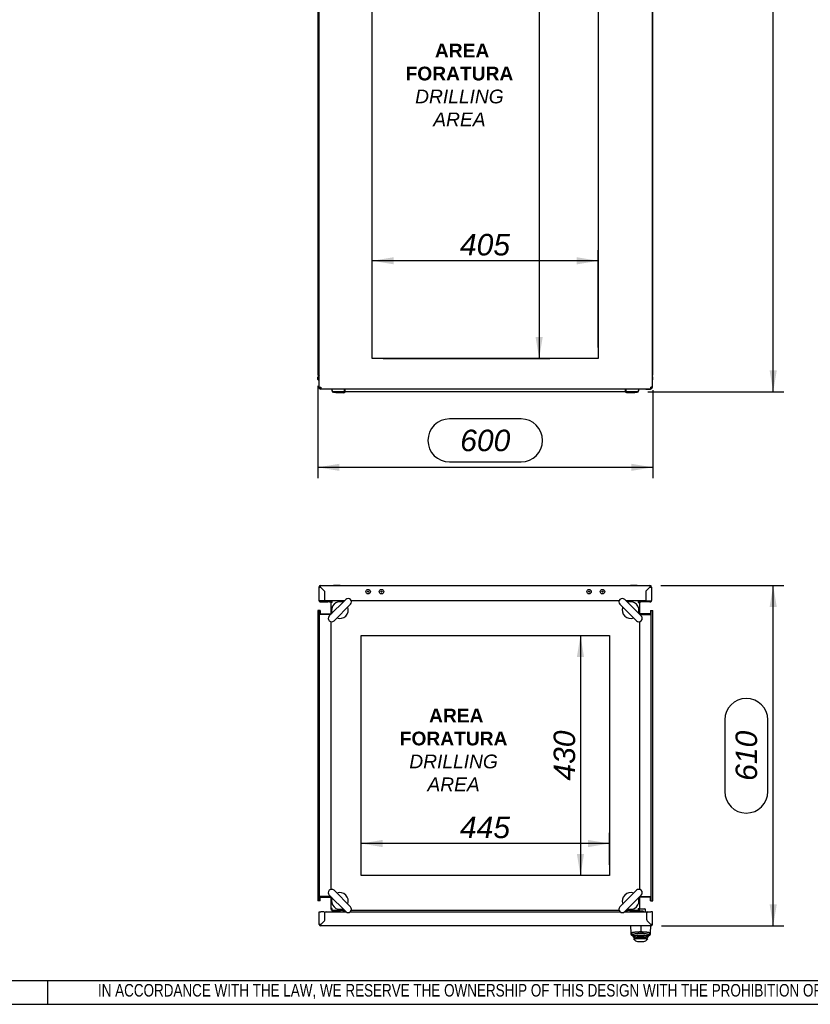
# Paper-space layout 'Layout1' of a CAD drawing. Extents: x 87 to 5769, y 148 to 4026.
# Tile 6 of 10: x 2935 to 4352, y 153 to 1917. Entities that reach past the tile are written whole.
import ezdxf
from ezdxf.lldxf.tags import DXFTag

# ---------------------------------------------------------------- set-up
doc = ezdxf.new("R2010")
doc.units = 0
doc.header["$LTSCALE"] = 14.000014
doc.layers.get('0').update_dxf_attribs({"linetype": 'CONTINUOUS'})
for name, color, linetype in [('_TRANSLATION', 7, 'CONTINUOUS'), ('AE00100_03', 7, 'CONTINUOUS'), ('AE00198_03', 7, 'CONTINUOUS'), ('AE00219_03', 7, 'CONTINUOUS'), ('AE00715_01', 7, 'CONTINUOUS'), ('AE00992_10', 7, 'CONTINUOUS'), ('AE00992_31', 7, 'CONTINUOUS'), ('DEFAULT', 7, 'CONTINUOUS'), ('DV1__TRANSLATION', 7, 'CONTINUOUS'), ('DV4__TRANSLATION', 7, 'CONTINUOUS'), ('F0000000_08', 7, 'CONTINUOUS'), ('F0000000_12', 7, 'CONTINUOUS'), ('F0000000_13', 7, 'CONTINUOUS'), ('F0000001_24', 7, 'CONTINUOUS'), ('F0000001_47', 7, 'CONTINUOUS'), ('F0000001_64', 7, 'CONTINUOUS'), ('M0000000_06', 7, 'CONTINUOUS'), ('M0000000_29', 7, 'CONTINUOUS'), ('M0000000_37', 7, 'CONTINUOUS'), ('M0000000_39', 7, 'CONTINUOUS'), ('M0000000_54', 7, 'CONTINUOUS'), ('M0000000_70', 7, 'CONTINUOUS')]:
    doc.layers.add(name, color=color, linetype=linetype)
doc.styles.add('SEACAD_ARIAL', font='arial.ttf')
doc.styles.add('SEACAD_ARIALI', font='ariali.ttf')
tags = doc.linetypes.add('CENTER2', pattern=[28.575, 19.05, -3.175, 3.175, -3.175]).pattern_tags.tags
tags[10:11] = [DXFTag(74, 4), DXFTag(75, 0), DXFTag(340, '0'), DXFTag(46, 0.0), DXFTag(50, 0.0), DXFTag(44, 0.0), DXFTag(45, 0.0)]
tags[8:9] = [DXFTag(74, 4), DXFTag(75, 0), DXFTag(340, '0'), DXFTag(46, 0.0), DXFTag(50, 0.0), DXFTag(44, 0.0), DXFTag(45, 0.0)]
tags[6:7] = [DXFTag(74, 4), DXFTag(75, 0), DXFTag(340, '0'), DXFTag(46, 0.0), DXFTag(50, 0.0), DXFTag(44, 0.0), DXFTag(45, 0.0)]
tags[4:5] = [DXFTag(74, 4), DXFTag(75, 0), DXFTag(340, '0'), DXFTag(46, 0.0), DXFTag(50, 0.0), DXFTag(44, 0.0), DXFTag(45, 0.0)]
doc.dimstyles.new('ISO', dxfattribs={"dimtxt": 16.5, "dimasz": 16.5, "dimexe": 8.25, "dimexo": 8.25, "dimgap": 4.125, "dimtad": 1, "dimdec": 1, "dimtxsty": 'SEACAD_ARIAL', "dimblk1": '_SE_FILLED', "dimblk2": '_SE_FILLED', "dimsah": 1, "dimcen": 8.25, "dimazin": 3, "dimtfac": 0.7, "dimtdec": 3, "dimtmove": 0, "dimatfit": 3})

# ---------------------------------------------------------------- blocks, each defined once
blk = doc.blocks.new('DMBLK109')
at = {"layer": '_TRANSLATION', "linetype": 'CONTINUOUS'}
for points in [[(3872.8, 2951.7), (3866.3, 2990.2), (3859.9, 2951.7)], [(3872.8, 1348.7), (3859.9, 1348.7), (3866.3, 1310.2)]]:
    blk.add_hatch(color=7, dxfattribs=at).paths.add_polyline_path(points)
at = {"layer": '_TRANSLATION', "color": 7, "linetype": 'CONTINUOUS'}
for p, q in [((3586.5, 2990.2), (3885.6, 2990.2)), ((3866.3, 2990.2), (3866.3, 1310.2)), ((3586.5, 1310.2), (3885.6, 1310.2))]:
    blk.add_line(p, q, dxfattribs=at)
at = {"layer": '_TRANSLATION', "color": 7, "linetype": 'CONTINUOUS', "style": 'SEACAD_ARIALI'}
blk.add_text('1680', height=38.5, rotation=90, dxfattribs=at).set_placement((3856.7, 2090.3))
blk = doc.blocks.new('_SE_FILLED')
at = {"color": 0}
blk.add_line((0, 0), (-1, 0), dxfattribs=at)
blk.add_solid([(0, 0), (-1, -0.1665), (-1, 0.1665), (0, 0)], dxfattribs=at)
blk = doc.blocks.new('DMBLK110')
at = {"layer": '_TRANSLATION', "linetype": 'CONTINUOUS'}
for points in [[(3605.8, 1491.4), (3567.3, 1485), (3605.8, 1478.6)], [(3933.8, 1491.4), (3933.8, 1478.6), (3972.3, 1485)]]:
    blk.add_hatch(color=7, dxfattribs=at).paths.add_polyline_path(points)
at = {"layer": '_TRANSLATION', "color": 7, "linetype": 'CONTINUOUS'}
for p, q in [((3567.3, 1329.5), (3567.3, 1504.2)), ((3972.3, 1329.5), (3972.3, 1504.2)), ((3972.3, 1485), (3567.3, 1485))]:
    blk.add_line(p, q, dxfattribs=at)
at = {"layer": '_TRANSLATION', "color": 7, "linetype": 'CONTINUOUS', "style": 'SEACAD_ARIALI'}
blk.add_text('405', height=38.5, dxfattribs=at).set_placement((3724.4, 1494.6))
blk = doc.blocks.new('DMBLK111')
at = {"layer": '_TRANSLATION', "linetype": 'CONTINUOUS'}
for points in [[(3508.3, 1108.7), (3508.3, 1121.5), (3469.8, 1115.1)], [(4031.3, 1108.7), (4069.8, 1115.1), (4031.3, 1121.5)]]:
    blk.add_hatch(color=7, dxfattribs=at).paths.add_polyline_path(points)
at = {"layer": '_TRANSLATION', "color": 7, "linetype": 'CONTINUOUS'}
for p, q in [((3469.8, 1261), (3469.8, 1095.9)), ((4069.8, 1253.2), (4069.8, 1095.9)), ((3834, 1201.7), (3705.6, 1201.7)), ((3469.8, 1115.1), (4069.8, 1115.1)), ((3705.6, 1124.7), (3834, 1124.7))]:
    blk.add_line(p, q, dxfattribs=at)
for centre, start, end in [((3705.6, 1163.2), 90, 270), ((3834, 1163.2), 270, 90)]:
    blk.add_arc(centre, 38.5, start, end, dxfattribs=at)
at = {"layer": '_TRANSLATION', "color": 7, "linetype": 'CONTINUOUS', "style": 'SEACAD_ARIALI'}
blk.add_text('600', height=38.5, dxfattribs=at).set_placement((3724.9, 1144))
blk = doc.blocks.new('DMBLK112')
at = {"layer": '_TRANSLATION', "linetype": 'CONTINUOUS'}
for points in [[(4292.2, 3015.2), (4285.8, 3053.7), (4279.4, 3015.2)], [(4292.2, 1288.7), (4279.4, 1288.7), (4285.8, 1250.2)]]:
    blk.add_hatch(color=7, dxfattribs=at).paths.add_polyline_path(points)
at = {"layer": '_TRANSLATION', "color": 7, "linetype": 'CONTINUOUS'}
for p, q in [((4063.2, 3053.7), (4305, 3053.7)), ((4285.8, 1250.2), (4285.8, 3053.7)), ((4199.1, 2231.1), (4199.1, 2072.8)), ((4276.1, 2072.8), (4276.1, 2231.1)), ((4061, 1250.2), (4305, 1250.2))]:
    blk.add_line(p, q, dxfattribs=at)
for centre, start, end in [((4237.6, 2231.1), 0, 180), ((4237.6, 2072.8), 180, 0)]:
    blk.add_arc(centre, 38.5, start, end, dxfattribs=at)
at = {"layer": '_TRANSLATION', "color": 7, "linetype": 'CONTINUOUS', "style": 'SEACAD_ARIALI'}
blk.add_text('1800', height=38.5, rotation=90, dxfattribs=at).set_placement((4256.9, 2092.1))
blk = doc.blocks.new('DMBLK114')
at = {"layer": '_TRANSLATION', "linetype": 'CONTINUOUS'}
for points in [[(3585.8, 447.8), (3547.3, 441.3), (3585.8, 434.9)], [(3953.8, 447.8), (3953.8, 434.9), (3992.3, 441.3)]]:
    blk.add_hatch(color=7, dxfattribs=at).paths.add_polyline_path(points)
at = {"layer": '_TRANSLATION', "color": 7, "linetype": 'CONTINUOUS'}
for p, q in [((3992.3, 403.2), (3992.3, 460.6)), ((3992.3, 441.3), (3547.3, 441.3))]:
    blk.add_line(p, q, dxfattribs=at)
at = {"layer": '_TRANSLATION', "color": 7, "linetype": 'CONTINUOUS', "style": 'SEACAD_ARIALI'}
blk.add_text('445', height=38.5, dxfattribs=at).set_placement((3724.4, 451))
blk = doc.blocks.new('DMBLK115')
at = {"layer": '_TRANSLATION', "linetype": 'CONTINUOUS'}
for points in [[(3934, 775.4), (3946.8, 775.4), (3940.4, 813.9)], [(3934, 422.4), (3940.4, 383.9), (3946.8, 422.4)]]:
    blk.add_hatch(color=7, dxfattribs=at).paths.add_polyline_path(points)
at = {"layer": '_TRANSLATION', "color": 7, "linetype": 'CONTINUOUS'}
blk.add_line((3940.4, 813.9), (3940.4, 383.9), dxfattribs=at)
at = {"layer": '_TRANSLATION', "color": 7, "linetype": 'CONTINUOUS', "style": 'SEACAD_ARIALI'}
blk.add_text('430', height=38.5, rotation=90, dxfattribs=at).set_placement((3930.8, 554))
blk = doc.blocks.new('DMBLK116')
at = {"layer": '_TRANSLATION', "linetype": 'CONTINUOUS'}
for points in [[(4292.2, 864.9), (4285.8, 903.4), (4279.4, 864.9)], [(4292.2, 332.2), (4279.4, 332.2), (4285.8, 293.7)]]:
    blk.add_hatch(color=7, dxfattribs=at).paths.add_polyline_path(points)
at = {"layer": '_TRANSLATION', "color": 7, "linetype": 'CONTINUOUS'}
for p, q in [((4084.2, 903.4), (4305, 903.4)), ((4285.8, 293.7), (4285.8, 903.4)), ((4199.1, 662.7), (4199.1, 534.4)), ((4276.1, 534.4), (4276.1, 662.7)), ((4085.7, 293.7), (4305, 293.7))]:
    blk.add_line(p, q, dxfattribs=at)
for centre, start, end in [((4237.6, 662.7), 0, 180), ((4237.6, 534.4), 180, 0)]:
    blk.add_arc(centre, 38.5, start, end, dxfattribs=at)
at = {"layer": '_TRANSLATION', "color": 7, "linetype": 'CONTINUOUS', "style": 'SEACAD_ARIALI'}
blk.add_text('610', height=38.5, rotation=90, dxfattribs=at).set_placement((4256.9, 553.6))

psp = doc.layouts.get("Layout1")

# ---------------------------------------------------------------- linework, layer by layer
at = {"color": 7, "linetype": 'CONTINUOUS'}
for p, q in [((2985.81, 153.36), (2985.81, 195.77)), ((87.28, 153.43), (5769.29, 153.43))]:
    psp.add_line(p, q, dxfattribs=at)
at = {"layer": 'AE00100_03', "color": 7, "linetype": 'CONTINUOUS'}
for centre, radius in [((3559.79, 892.43), 4), ((3559.79, 892.43), 1), ((3583.79, 892.43), 4), ((3583.79, 892.43), 1), ((3955.79, 892.43), 4), ((3955.79, 892.43), 1), ((3979.79, 892.43), 4), ((3979.79, 892.43), 1)]:
    psp.add_circle(centre, radius, dxfattribs=at)
at = {"layer": 'AE00198_03', "color": 7, "linetype": 'CONTINUOUS'}
for p, q in [((3498.54, 319.93), (3498.54, 319.23)), ((3498.54, 319.23), (3509.04, 319.23)), ((3509.04, 319.23), (3509.04, 319.93)), ((4030.54, 320.43), (4030.54, 319.73)), ((4030.54, 319.73), (4041.04, 319.73)), ((4041.04, 319.73), (4041.04, 320.43))]:
    psp.add_line(p, q, dxfattribs=at)
for centre, start, end in [((4036.47, 325.11), 222.17472, 227.74365), ((4035.11, 325.11), 312.25635, 317.82528)]:
    psp.add_arc(centre, 8, start, end, dxfattribs=at)
at = {"layer": 'AE00219_03', "color": 7, "linetype": 'CONTINUOUS'}
for p, q in [((3509.79, 903.63), (3497.79, 903.63)), ((3497.79, 903.63), (3497.79, 903.43)), ((3509.79, 903.43), (3509.79, 903.63)), ((4041.79, 903.63), (4029.79, 903.63)), ((4029.79, 903.63), (4029.79, 903.43)), ((4041.79, 903.43), (4041.79, 903.63))]:
    psp.add_line(p, q, dxfattribs=at)
at = {"layer": 'AE00715_01', "color": 7, "linetype": 'CONTINUOUS'}
for p, q in [((3519.89, 878.53), (3490.2, 848.83)), ((3498.68, 840.34), (3528.38, 870.04)), ((4011.2, 870.04), (4040.89, 840.34)), ((4049.38, 848.83), (4019.68, 878.53)), ((3528.38, 327.83), (3498.68, 357.53)), ((4040.89, 357.53), (4011.2, 327.83)), ((3490.2, 349.04), (3519.89, 319.34)), ((4019.68, 319.34), (4049.38, 349.04))]:
    psp.add_line(p, q, dxfattribs=at)
for centre, radius, start, end in [((3509.29, 859.43), 15, 68.96053, 201.03947), ((3509.29, 859.43), 15, 248.57818, 21.42182), ((3524.14, 874.28), 6, 315, 135), ((4015.44, 874.28), 6, 45, 225), ((4030.29, 859.43), 15, 158.57818, 291.42182), ((4030.29, 859.43), 15, 338.96053, 111.03947), ((3494.44, 844.58), 6, 135, 315), ((4045.14, 844.58), 6, 225, 45), ((3494.44, 353.28), 6, 45, 225), ((3509.29, 338.43), 15, 338.57818, 111.42182), ((4030.29, 338.43), 15, 68.57818, 201.42182), ((4045.14, 353.28), 6, 315, 135), ((3509.29, 338.43), 15, 158.96053, 291.03947), ((4030.29, 338.43), 15, 248.96053, 21.03947), ((3524.14, 323.58), 6, 225, 45), ((4015.44, 323.58), 6, 135, 315)]:
    psp.add_arc(centre, radius, start, end, dxfattribs=at)
at = {"layer": 'AE00992_10', "color": 7, "linetype": 'CONTINUOUS'}
for p, q in [((4062.27, 300.73), (4062.27, 300.69)), ((4031.21, 281.2), (4030.78, 293.68)), ((4048.28, 293.38), (4048.28, 283.51)), ((4048.3, 283.51), (4048.28, 280.13)), ((4064.81, 298.18), (4064.77, 298.18)), ((4065.27, 297.73), (4065.27, 297.69)), ((4065.78, 293.68), (4065.34, 281.2)), ((4031.3, 278.63), (4031.21, 281.2)), ((4034.79, 277.78), (4031.21, 281.2)), ((4034.77, 275.29), (4031.3, 278.63)), ((4031.3, 278.63), (4034.88, 275.18)), ((4034.86, 275.78), (4034.77, 275.77)), ((4034.77, 275.77), (4034.77, 275.29)), ((4034.79, 277.78), (4034.86, 275.78)), ((4035.27, 270.68), (4038.42, 270.68)), ((4035.27, 270.68), (4037.77, 268.18)), ((4035.42, 274.64), (4035.42, 275.92)), ((4035.42, 273.68), (4035.42, 274.64)), ((4038.42, 271.67), (4035.42, 274.64)), ((4038.42, 270.68), (4035.42, 273.68)), ((4038.42, 271.67), (4038.42, 270.68)), ((4058.12, 270.68), (4038.42, 270.68)), ((4044.38, 265.68), (4052.15, 265.68)), ((4061.12, 274.64), (4058.12, 271.67)), ((4061.12, 273.68), (4058.12, 270.68)), ((4058.12, 270.68), (4058.12, 271.67)), ((4058.12, 270.68), (4061.27, 270.68)), ((4058.77, 268.18), (4061.27, 270.68)), ((4061.12, 274.64), (4061.12, 275.95)), ((4061.12, 274.64), (4061.12, 273.68)), ((4061.68, 275.18), (4065.25, 278.63)), ((4061.7, 275.77), (4061.77, 277.78)), ((4061.77, 275.75), (4061.7, 275.77)), ((4065.34, 281.2), (4061.77, 277.78)), ((4065.25, 278.63), (4061.77, 275.27)), ((4061.77, 275.27), (4061.77, 275.75)), ((4065.34, 281.2), (4065.25, 278.63))]:
    psp.add_line(p, q, dxfattribs=at)
for centre, radius, start, end in [((4048.24, 191.74), 85.1, 80.89714, 99.04735), ((4044.38, 275.68), 10, 228.59038, 270), ((4052.15, 275.68), 10, 270, 311.40962)]:
    psp.add_arc(centre, radius, start, end, dxfattribs=at)
for points, knots in [([(4031.21, 281.2), (4031.22, 281.24), (4031.24, 281.33), (4031.37, 281.46), (4031.56, 281.58), (4031.77, 281.68), (4031.98, 281.77), (4032.17, 281.84), (4032.33, 281.9), (4032.86, 282.07), (4033.97, 282.33), (4035.99, 282.68), (4038.21, 282.96), (4040.6, 283.18), (4043.12, 283.35), (4045.69, 283.47), (4047.42, 283.5), (4048.28, 283.51)], [0, 0, 0, 0, 0.0503449, 0.0952226, 0.1346324, 0.1685736, 0.1970456, 0.2200478, 0.2375801, 0.2496419, 0.3832412, 0.499291, 0.6056762, 0.7088796, 0.8089585, 0.9059756, 1, 1, 1, 1]), ([(4048.28, 283.51), (4048.7, 283.51), (4049.56, 283.5), (4050.85, 283.46), (4052.13, 283.41), (4053.41, 283.34), (4054.68, 283.27), (4055.92, 283.17), (4057.13, 283.07), (4058.3, 282.95), (4059.41, 282.82), (4060.86, 282.63), (4062.59, 282.33), (4063.97, 282), (4065.08, 281.6), (4065.24, 281.36), (4065.34, 281.2)], [0, 0, 0, 0, 0.0469004, 0.0944936, 0.1427887, 0.1917943, 0.2415189, 0.2919704, 0.3431565, 0.3950845, 0.4477615, 0.5011941, 0.6172109, 0.7507427, 0.831115, 1, 1, 1, 1]), ([(4048.28, 280.13), (4048.16, 280.13), (4047.92, 280.13), (4047.56, 280.12), (4047.2, 280.12), (4046.84, 280.11), (4046.49, 280.1), (4046.13, 280.09), (4045.78, 280.07), (4045.43, 280.06), (4045.08, 280.04), (4044.74, 280.02), (4044.39, 280), (4044.05, 279.98), (4043.71, 279.96), (4043.37, 279.93), (4042.32, 279.84), (4040.63, 279.66), (4038.59, 279.34), (4036.92, 278.97), (4035.98, 278.67), (4035.5, 278.45), (4035.28, 278.34), (4035.09, 278.23), (4034.95, 278.11), (4034.85, 278), (4034.79, 277.89), (4034.79, 277.82), (4034.79, 277.78)], [0, 0, 0, 0, 0.0166518, 0.0332398, 0.0497758, 0.0662722, 0.0827412, 0.0991951, 0.1156463, 0.132107, 0.1485898, 0.1651067, 0.1816702, 0.1982922, 0.2149848, 0.2317597, 0.2486287, 0.3728333, 0.4977496, 0.6226699, 0.7483171, 0.7845212, 0.8204698, 0.8562656, 0.8920125, 0.9278148, 0.9637764, 1, 1, 1, 1]), ([(4035.42, 274.64), (4035.42, 274.68), (4035.44, 274.74), (4035.59, 274.86), (4035.89, 274.99), (4036.53, 275.19), (4037.6, 275.41), (4039.83, 275.74), (4043.3, 276.05), (4046.69, 276.15), (4049.84, 276.15), (4053.23, 276.05), (4056.71, 275.74), (4058.94, 275.41), (4060.1, 275.17), (4060.78, 274.94), (4061.07, 274.78), (4061.1, 274.69), (4061.12, 274.64)], [0, 0, 0, 0, 0.0251662, 0.0544463, 0.0878392, 0.125344, 0.1999132, 0.2504112, 0.3826858, 0.4997454, 0.5000215, 0.6174371, 0.7495303, 0.8006361, 0.8745732, 0.9250082, 0.9668194, 1, 1, 1, 1]), ([(4058.12, 271.67), (4058.11, 271.7), (4058.09, 271.78), (4057.95, 271.91), (4057.71, 272.04), (4057.27, 272.21), (4056.52, 272.43), (4055.29, 272.68), (4053.79, 272.9), (4051.51, 273.12), (4048.26, 273.25), (4045.01, 273.12), (4042.73, 272.9), (4041.24, 272.68), (4040.01, 272.43), (4039.11, 272.17), (4038.52, 271.9), (4038.45, 271.74), (4038.42, 271.67)], [0, 0, 0, 0, 0.031647, 0.0631155, 0.0947041, 0.126708, 0.1898082, 0.2523261, 0.3148104, 0.3770863, 0.5003308, 0.6234958, 0.6855831, 0.7480406, 0.8107844, 0.8736365, 0.9368125, 1, 1, 1, 1]), ([(4061.77, 277.78), (4061.77, 277.8), (4061.77, 277.83), (4061.75, 277.89), (4061.73, 277.94), (4061.7, 278), (4061.65, 278.06), (4061.6, 278.11), (4061.53, 278.17), (4061.46, 278.23), (4061.37, 278.28), (4061.27, 278.34), (4061.17, 278.4), (4061.05, 278.45), (4060.92, 278.51), (4060.51, 278.68), (4059.64, 278.97), (4057.97, 279.34), (4055.93, 279.66), (4054.15, 279.85), (4052.91, 279.95), (4052.27, 280), (4051.63, 280.03), (4050.97, 280.07), (4050.31, 280.09), (4049.64, 280.11), (4048.97, 280.12), (4048.51, 280.13), (4048.28, 280.13)], [0, 0, 0, 0, 0.018185, 0.0362882, 0.0543221, 0.0722993, 0.0902327, 0.108135, 0.1260193, 0.1438984, 0.1617854, 0.1796932, 0.1976347, 0.2156229, 0.2336703, 0.2517897, 0.3772534, 0.5022399, 0.6269487, 0.7513108, 0.7826015, 0.8136744, 0.8446085, 0.8754839, 0.9063808, 0.9373797, 0.9685601, 1, 1, 1, 1])]:
    psp.add_open_spline(points, degree=3, knots=knots, dxfattribs=at)
at = {"layer": 'AE00992_31', "color": 7, "linetype": 'CONTINUOUS'}
for p, q in [((4059.56, 318.18), (4058.97, 318.18)), ((4059.24, 313.88), (4059.29, 313.88)), ((4059.29, 313.68), (4059.24, 313.68)), ((4060.29, 302.7), (4060.29, 302.66)), ((4060.79, 302.2), (4060.79, 302.16)), ((4061.79, 301.16), (4061.79, 301.2))]:
    psp.add_line(p, q, dxfattribs=at)
at = {"layer": 'DEFAULT', "color": 7, "linetype": 'CONTINUOUS'}
psp.add_line((87.28, 195.83), (5769.29, 195.83), dxfattribs=at)
at = {"layer": 'DV1__TRANSLATION', "color": 7, "linetype": 'CENTER2'}
for p, q in [((3567.29, 1310.22), (3567.29, 2990.22)), ((3972.29, 2990.22), (3972.29, 1310.22)), ((3972.29, 1310.22), (3567.29, 1310.22))]:
    psp.add_line(p, q, dxfattribs=at)
at = {"layer": 'DV4__TRANSLATION', "color": 7, "linetype": 'CENTER2'}
for p, q in [((3547.29, 813.93), (3992.29, 813.93)), ((3547.29, 383.93), (3547.29, 813.93)), ((3992.29, 813.93), (3992.29, 383.93)), ((3992.29, 383.93), (3547.29, 383.93))]:
    psp.add_line(p, q, dxfattribs=at)
at = {"layer": 'F0000000_08', "color": 7, "linetype": 'CONTINUOUS'}
for p, q in [((3495.29, 320.93), (3495.29, 322)), ((3509.28, 319.93), (3496.29, 319.93)), ((3515.19, 320.46), (3514.71, 319.18)), ((3515.66, 321.73), (3515.19, 320.46))]:
    psp.add_line(p, q, dxfattribs=at)
for centre, radius, start, end in [((3496.29, 320.93), 1, 180, 270), ((3509.28, 318.93), 1, 69.63587, 90), ((3509.28, 318.93), 1, 14.47751, 69.63587), ((3513.79, 322.43), 2, 339.52255, 345.52249)]:
    psp.add_arc(centre, radius, start, end, dxfattribs=at)
at = {"layer": 'F0000000_12', "color": 7, "linetype": 'CONTINUOUS'}
psp.add_line((3482.22, 317.68), (3482.4, 317.68), dxfattribs=at)
at = {"layer": 'F0000000_13', "color": 7, "linetype": 'CONTINUOUS'}
psp.add_line((3482.34, 315.64), (3482.29, 315.84), dxfattribs=at)
at = {"layer": 'F0000001_24', "color": 7, "linetype": 'CONTINUOUS'}
for p, q in [((4029.29, 320.93), (4029.29, 321.93)), ((4032.29, 320.43), (4029.79, 320.43)), ((4043.78, 320.43), (4032.29, 320.43)), ((4041.29, 319.43), (4041.29, 319.18)), ((4044.18, 320.43), (4043.78, 320.43)), ((4050.08, 320.43), (4044.18, 320.43)), ((4046.77, 324.43), (4050.08, 324.43)), ((4050.08, 324.43), (4051.3, 324.43)), ((4051.3, 320.43), (4050.08, 320.43)), ((4051.3, 324.43), (4055.79, 324.43)), ((4052.29, 320.43), (4051.3, 320.43)), ((4053.29, 319.3), (4053.29, 319.43)), ((4053.29, 319.18), (4053.29, 319.3)), ((4056.29, 323.93), (4056.29, 319.3)), ((4056.49, 322.43), (4056.29, 322.43)), ((4056.49, 321.88), (4056.29, 321.88)), ((4056.49, 321.86), (4056.29, 321.86)), ((4056.29, 319.3), (4056.29, 319.18)), ((4056.49, 321.86), (4056.49, 319.17))]:
    psp.add_line(p, q, dxfattribs=at)
for centre, radius, start, end in [((4029.79, 320.93), 0.5, 180, 270), ((4042.29, 319.43), 1, 90, 180), ((4052.29, 319.43), 1, 0, 90), ((4055.79, 323.93), 0.5, 0, 90)]:
    psp.add_arc(centre, radius, start, end, dxfattribs=at)
at = {"layer": 'F0000001_47', "color": 7, "linetype": 'CONTINUOUS'}
for p, q in [((3471.79, 1280.22), (3471.79, 1279.81)), ((3471.79, 1278.35), (3471.79, 1278.15)), ((3471.79, 1271.47), (3471.79, 1258.02)), ((3472.11, 1256.72), (3472.99, 1256.72)), ((3472.96, 1256.72), (3472.11, 1256.72)), ((3474.59, 1255.22), (3474.59, 1255.82)), ((3481.79, 1255.22), (3474.59, 1255.22)), ((3481.79, 1255.22), (3481.79, 1255.72)), ((3481.81, 1255.22), (3481.79, 1255.22)), ((3481.81, 1255.22), (3481.81, 1255.72)), ((3481.84, 1255.22), (3481.81, 1255.22)), ((3481.84, 1255.72), (3481.84, 1255.22)), ((3494.54, 1255.22), (3481.84, 1255.22)), ((4057.74, 1255.22), (4045.04, 1255.22)), ((4057.74, 1255.72), (4057.74, 1255.22)), ((4057.74, 1255.22), (4057.77, 1255.22)), ((4057.77, 1255.22), (4057.77, 1255.72)), ((4057.77, 1255.22), (4057.79, 1255.22)), ((4057.79, 1255.22), (4057.79, 1255.72)), ((4057.79, 1255.22), (4064.99, 1255.22)), ((4064.99, 1255.22), (4064.99, 1255.72)), ((3471.79, 900.63), (3471.79, 876.73)), ((3474.59, 903.43), (4064.99, 903.43)), ((3474.61, 900.63), (3474.59, 900.61)), ((3474.59, 900.61), (3474.61, 900.63)), ((3474.59, 900.61), (3481.79, 893.41)), ((3481.81, 893.43), (3474.61, 900.63)), ((4057.77, 893.43), (4064.97, 900.63)), ((4064.99, 900.61), (4057.79, 893.41)), ((4064.97, 900.63), (4064.99, 900.61)), ((4064.99, 900.61), (4064.97, 900.63)), ((4067.79, 900.63), (4067.79, 876.73)), ((3481.79, 893.41), (3481.79, 875.94)), ((3481.84, 893.43), (3481.81, 893.43)), ((3481.84, 893.43), (3481.84, 875.94)), ((4057.74, 893.43), (4057.77, 893.43)), ((4057.74, 893.43), (4057.74, 875.94)), ((4057.79, 893.41), (4057.79, 875.94)), ((3474.59, 875.94), (3471.9, 875.94)), ((3472.11, 875.43), (3474.59, 875.43)), ((3474.52, 875.44), (3474.59, 875.44)), ((3481.79, 875.94), (3474.59, 875.94)), ((3474.59, 875.43), (3474.59, 875.44)), ((3474.59, 875.43), (3487.79, 875.43)), ((3474.59, 873.93), (3487.79, 873.93)), ((3481.79, 875.94), (3481.79, 875.43)), ((3517.3, 875.94), (3481.84, 875.94)), ((3481.84, 875.94), (3481.84, 875.43)), ((3487.79, 875.43), (3490.79, 875.43)), ((3490.79, 873.93), (3487.79, 873.93)), ((3490.79, 875.43), (3494.09, 875.43)), ((3490.79, 875.43), (3490.79, 873.93)), ((3490.79, 873.93), (3492.95, 873.93)), ((4009.67, 875.94), (3529.91, 875.94)), ((4057.74, 875.94), (4022.27, 875.94)), ((4045.49, 875.43), (4048.79, 875.43)), ((4046.63, 873.93), (4048.79, 873.93)), ((4048.79, 875.43), (4051.79, 875.43)), ((4048.79, 873.93), (4048.79, 875.43)), ((4051.79, 873.93), (4048.79, 873.93)), ((4064.99, 875.43), (4051.79, 875.43)), ((4064.99, 873.93), (4051.79, 873.93)), ((4057.74, 875.94), (4057.74, 875.43)), ((4057.79, 875.94), (4064.99, 875.94)), ((4057.79, 875.94), (4057.79, 875.43)), ((4064.99, 875.94), (4067.67, 875.94)), ((4065.06, 875.44), (4064.99, 875.44)), ((4064.99, 875.43), (4064.99, 875.44)), ((4067.47, 875.43), (4064.99, 875.43))]:
    psp.add_line(p, q, dxfattribs=at)
for centre, radius, start, end in [((3474.59, 1258.02), 2.8, 180, 207.664), ((3474.59, 1258.02), 2.8, 207.664, 270), ((4064.99, 1258.02), 2.8, 270, 307.38279), ((3474.59, 900.63), 2.8, 90, 180), ((3474.43, 1074.61), 174, 269.12972, 270.05178), ((3320.54, 900.93), 154.07, 359.8886, 0.9299), ((4238.96, 900.79), 174, 179.12972, 180.05178), ((4064.99, 900.63), 2.8, 0, 90), ((4065.29, 1054.69), 154.07, 269.8886, 270.9299), ((3474.59, 876.73), 2.8, 180, 207.664), ((3474.59, 876.73), 2.8, 207.664, 270), ((3474.59, 876.73), 1.3, 217.86813, 270), ((4064.99, 876.73), 1.3, 270, 322.13187), ((4064.99, 876.73), 2.8, 270, 332.336), ((4064.99, 876.73), 2.8, 332.336, 0)]:
    psp.add_arc(centre, radius, start, end, dxfattribs=at)
for centre, major_axis, start_param, end_param in [((3474.59, 1258.02), (2.8, 0), 3.1415927, 3.6244206), ((3474.59, 876.73), (2.8, 0), 3.1415927, 3.4310573), ((3474.59, 876.73), (1.3, 0), 3.8037148, 4.712389), ((4064.99, 876.73), (-1.3, 0), 1.5707963, 2.4794705), ((4064.99, 876.73), (-2.8, 0), 2.8521281, 3.1415927)]:
    psp.add_ellipse(centre, major_axis=major_axis, ratio=0.9984615, start_param=start_param, end_param=end_param, dxfattribs=at)
at = {"layer": 'F0000001_64', "color": 7, "linetype": 'CONTINUOUS'}
for p, q in [((3472.29, 1258.52), (3472.29, 3041.92)), ((4069.29, 1258.52), (4069.29, 3041.92)), ((3472.29, 1258.52), (3475.09, 1258.52)), ((3475.11, 1255.72), (3475.09, 1255.72)), ((3475.11, 1255.72), (4066.47, 1255.72)), ((4066.47, 1255.72), (4066.49, 1255.72)), ((4069.29, 1258.52), (4066.49, 1258.52)), ((3472.29, 296.48), (3472.29, 319.18)), ((3472.29, 319.18), (3475.09, 319.18)), ((3480.29, 319.18), (3475.09, 319.18)), ((3484.34, 319.18), (3520.06, 319.18)), ((3528.22, 319.18), (4011.36, 319.18)), ((4019.52, 319.18), (4057.24, 319.18)), ((4061.29, 319.18), (4066.49, 319.18)), ((4069.29, 319.18), (4066.49, 319.18)), ((4069.29, 296.48), (4069.29, 319.18)), ((3475.09, 296.5), (3481.7, 303.12)), ((3481.75, 303.13), (3475.11, 296.48)), ((3482.29, 304.53), (3482.29, 317.18)), ((3482.34, 304.54), (3482.34, 317.18)), ((4059.24, 304.54), (4059.24, 317.18)), ((4059.29, 304.53), (4059.29, 317.18)), ((4059.82, 303.13), (4066.47, 296.48)), ((4066.49, 296.5), (4059.87, 303.12)), ((3475.11, 296.48), (3475.09, 296.5)), ((4066.49, 293.68), (3475.09, 293.68)), ((4066.47, 296.48), (4066.49, 296.5))]:
    psp.add_line(p, q, dxfattribs=at)
for centre, radius, start, end in [((3475.09, 1258.52), 2.8, 180, 270), ((3629.2, 1258.22), 154.11, 179.88874, 180.92976), ((3892.49, 1258.36), 174, 359.12972, 0.05178), ((4066.49, 1258.52), 2.8, 270, 360), ((3480.29, 317.18), 2, 0, 90), ((3484.34, 317.18), 2, 90, 180), ((4057.24, 317.18), 2, 0, 90), ((4061.29, 317.18), 2, 90, 180), ((3480.29, 304.53), 2, 315, 0), ((3480.34, 304.54), 2, 315, 0), ((4061.24, 304.54), 2, 180, 225), ((4061.29, 304.53), 2, 180, 225), ((3474.79, 142.43), 154.07, 89.8886, 90.9299), ((3475.09, 296.48), 2.8, 180, 270), ((3301.11, 296.33), 174, 359.12972, 0.05178), ((4220.58, 296.18), 154.11, 179.88874, 180.92976), ((4066.65, 122.51), 174, 89.12972, 90.05178), ((4066.49, 296.48), 2.8, 270, 0)]:
    psp.add_arc(centre, radius, start, end, dxfattribs=at)
at = {"layer": 'M0000000_06', "color": 7, "linetype": 'CONTINUOUS'}
for p, q in [((3494.54, 1255.72), (3494.54, 1252.72)), ((3495.29, 1252.72), (3495.29, 1255.72)), ((3517.79, 1252.72), (3517.79, 1255.72)), ((3517.79, 1249.47), (3517.79, 1252.72)), ((3518.79, 1252.72), (3518.79, 1255.72)), ((3518.79, 1249.47), (3518.79, 1252.72)), ((4020.79, 1255.72), (4020.79, 1252.72)), ((4020.79, 1252.72), (4020.79, 1249.47)), ((4021.79, 1255.72), (4021.79, 1252.72)), ((4021.79, 1252.72), (4021.79, 1249.47)), ((4044.29, 1255.72), (4044.29, 1252.72)), ((4045.04, 1252.72), (4045.04, 1255.72)), ((3517.79, 1250.22), (3497.79, 1250.22)), ((3497.79, 1249.47), (3501.79, 1249.47)), ((3501.79, 1248.47), (3501.79, 1250.22)), ((3503.79, 1248.22), (3502.04, 1248.22)), ((3514.79, 1248.22), (3503.79, 1248.22)), ((3516.54, 1248.22), (3514.79, 1248.22)), ((3516.79, 1248.47), (3516.79, 1250.22)), ((3516.79, 1249.47), (3517.79, 1249.47)), ((3517.79, 1249.47), (3518.79, 1249.47)), ((4021.79, 1249.47), (4020.79, 1249.47)), ((4041.79, 1250.22), (4021.79, 1250.22)), ((4021.79, 1249.47), (4022.79, 1249.47)), ((4022.79, 1248.47), (4022.79, 1250.22)), ((4024.79, 1248.22), (4023.04, 1248.22)), ((4035.79, 1248.22), (4024.79, 1248.22)), ((4037.54, 1248.22), (4035.79, 1248.22)), ((4037.79, 1248.47), (4037.79, 1250.22)), ((4037.79, 1249.47), (4041.79, 1249.47))]:
    psp.add_line(p, q, dxfattribs=at)
for centre, radius, start, end in [((3497.79, 1252.72), 3.25, 180, 270), ((3497.79, 1252.72), 2.5, 180, 270), ((4041.79, 1252.72), 2.5, 270, 0), ((4041.79, 1252.72), 3.25, 270, 0), ((3502.04, 1248.47), 0.25, 180, 270), ((3516.54, 1248.47), 0.25, 270, 0), ((4023.04, 1248.47), 0.25, 180, 270), ((4037.54, 1248.47), 0.25, 270, 0)]:
    psp.add_arc(centre, radius, start, end, dxfattribs=at)
at = {"layer": 'M0000000_29', "color": 7, "linetype": 'CONTINUOUS'}
for p, q in [((3469.79, 3020.22), (3469.79, 1280.22)), ((4069.79, 1280.22), (4069.79, 3020.22)), ((3472.29, 1280.22), (3469.79, 1280.22)), ((4069.29, 1280.22), (4069.79, 1280.22)), ((3516.29, 875.93), (3516.29, 875.94)), ((4023.29, 875.93), (4023.29, 875.94)), ((3473.59, 852.43), (3492.79, 852.43)), ((4065.99, 852.43), (4046.79, 852.43)), ((3473.59, 345.43), (3492.79, 345.43)), ((4065.99, 345.43), (4046.79, 345.43)), ((3516.29, 321.93), (3516.29, 319.18)), ((4023.29, 321.93), (4023.29, 319.18))]:
    psp.add_line(p, q, dxfattribs=at)
at = {"layer": 'M0000000_37', "color": 7, "linetype": 'CONTINUOUS'}
for p, q in [((3499.17, 875.93), (3499.17, 875.94)), ((3501.48, 875.93), (3501.48, 875.94)), ((3506.1, 875.93), (3506.1, 875.94)), ((3508.41, 875.93), (3508.41, 875.94)), ((4031.17, 875.93), (4031.17, 875.94)), ((4033.48, 875.93), (4033.48, 875.94)), ((4038.1, 875.93), (4038.1, 875.94)), ((4040.41, 875.93), (4040.41, 875.94))]:
    psp.add_line(p, q, dxfattribs=at)
at = {"layer": 'M0000000_39', "color": 7, "linetype": 'CONTINUOUS'}
for p, q in [((3469.79, 1272.47), (3469.79, 1276.52)), ((3470.99, 1276.52), (3470.99, 1272.47)), ((3471.09, 1272.47), (3471.09, 1276.42)), ((4069.79, 1272.47), (4069.79, 1276.52)), ((3469.79, 858.93), (3469.79, 338.93)), ((3472.29, 858.93), (3469.79, 858.93)), ((3472.29, 858.93), (3472.29, 338.93)), ((3473.59, 858.93), (3472.29, 858.93)), ((3473.59, 858.93), (3473.59, 851.43)), ((3492.79, 851.43), (3473.59, 851.43)), ((4046.79, 851.43), (4065.99, 851.43)), ((4065.99, 858.93), (4065.99, 851.43)), ((4065.99, 858.93), (4067.29, 858.93)), ((4067.29, 338.93), (4067.29, 858.93)), ((4067.29, 858.93), (4069.79, 858.93)), ((4069.79, 338.93), (4069.79, 858.93)), ((3472.29, 338.93), (3469.79, 338.93)), ((3473.59, 338.93), (3472.29, 338.93)), ((3473.59, 338.93), (3473.59, 346.43)), ((3492.79, 346.43), (3473.59, 346.43)), ((4046.79, 346.43), (4065.99, 346.43)), ((4065.99, 338.93), (4065.99, 346.43)), ((4065.99, 338.93), (4067.29, 338.93)), ((4067.29, 338.93), (4069.79, 338.93))]:
    psp.add_line(p, q, dxfattribs=at)
for centre, radius, start, end in [((3473.49, 1276.52), 3.7, 108.92464, 180), ((3471.04, 1272.47), 1.25, 180, 0), ((3473.49, 1276.52), 2.5, 118.6854, 180), ((3471.04, 1272.47), 0.05, 180, 0), ((3473.59, 1276.42), 2.5, 121.33225, 180), ((4066.09, 1276.52), 3.7, 0, 30.13272), ((4068.54, 1272.47), 1.25, 306.8699, 0)]:
    psp.add_arc(centre, radius, start, end, dxfattribs=at)
at = {"layer": 'M0000000_54', "color": 7, "linetype": 'CONTINUOUS'}
for p, q in [((4020.79, 1250.22), (3518.79, 1250.22)), ((3517.29, 875.94), (3517.29, 875.93)), ((4022.29, 875.94), (4022.29, 875.93)), ((3517.29, 319.18), (3517.29, 321.93)), ((4022.29, 319.18), (4022.29, 321.93))]:
    psp.add_line(p, q, dxfattribs=at)
at = {"layer": 'M0000000_70', "color": 7, "linetype": 'CONTINUOUS'}
for p, q in [((3492.81, 873.5), (3492.79, 873.09)), ((3492.79, 873.13), (3492.79, 851.42)), ((3517.3, 875.93), (3495.59, 875.93)), ((3495.59, 873.13), (3495.59, 875.92)), ((4009.67, 875.93), (3529.91, 875.93)), ((4043.99, 875.93), (4022.27, 875.93)), ((4044.31, 875.91), (4043.95, 875.93)), ((4043.99, 875.93), (4043.99, 873.13)), ((4046.79, 851.42), (4046.79, 873.13)), ((3492.79, 838.82), (3492.79, 359.05)), ((4046.79, 359.05), (4046.79, 838.82)), ((3492.79, 346.45), (3492.79, 324.73)), ((4046.79, 324.73), (4046.79, 346.45)), ((3495.27, 321.95), (3495.63, 321.94)), ((3495.59, 321.94), (3495.59, 324.73)), ((3495.59, 321.93), (3517.3, 321.93)), ((3529.91, 321.93), (4009.67, 321.93)), ((4022.27, 321.93), (4043.99, 321.93)), ((4043.99, 324.73), (4043.99, 321.94)), ((4046.76, 324.37), (4046.78, 324.78))]:
    psp.add_line(p, q, dxfattribs=at)
for centre, radius, start, end in [((3495.59, 873.13), 2.8, 99.25962, 172.52555), ((3495.57, 872.84), 3.09, 88.78489, 98.10179), ((4043.99, 873.13), 2.8, 0, 83.51918), ((3495.59, 324.73), 2.8, 180, 263.51918), ((4044, 325.03), 3.09, 268.78419, 278.10351), ((4043.99, 324.73), 2.8, 279.26043, 352.52507)]:
    psp.add_arc(centre, radius, start, end, dxfattribs=at)
for points, knots in [([(3495.59, 873.13), (3495.22, 873.13), (3494.86, 873.13), (3494.18, 873.13), (3493.87, 873.13), (3493.35, 873.13), (3493.14, 873.13), (3492.86, 873.13), (3492.79, 873.13), (3492.79, 873.13)], [0, 0, 0, 0, 0.25, 0.25, 0.5, 0.5, 0.75, 0.75, 1, 1, 1, 1]), ([(4043.99, 873.13), (4044.01, 873.13), (4044.06, 873.13), (4044.15, 873.13), (4044.26, 873.13), (4044.4, 873.13), (4044.58, 873.13), (4044.8, 873.13), (4045.06, 873.13), (4045.31, 873.13), (4045.55, 873.13), (4045.77, 873.13), (4045.97, 873.13), (4046.16, 873.13), (4046.32, 873.13), (4046.46, 873.13), (4046.58, 873.13), (4046.67, 873.13), (4046.73, 873.13), (4046.76, 873.13), (4046.78, 873.13), (4046.78, 873.13), (4046.79, 873.13), (4046.79, 873.13), (4046.79, 873.13)], [0, 0, 0, 0, 0.0156323, 0.0312635, 0.0625219, 0.0937791, 0.1250356, 0.187528, 0.25002, 0.3125143, 0.3750101, 0.4375058, 0.4999997, 0.5624941, 0.6249899, 0.6874856, 0.7499797, 0.812472, 0.8749644, 0.9062209, 0.9374781, 0.9687364, 0.9843677, 1, 1, 1, 1]), ([(3495.59, 324.73), (3495.57, 324.73), (3495.52, 324.73), (3495.43, 324.73), (3495.31, 324.73), (3495.18, 324.73), (3495, 324.73), (3494.77, 324.73), (3494.51, 324.73), (3494.27, 324.73), (3494.03, 324.73), (3493.81, 324.73), (3493.61, 324.73), (3493.42, 324.73), (3493.26, 324.73), (3493.11, 324.73), (3493, 324.73), (3492.9, 324.73), (3492.85, 324.73), (3492.82, 324.73), (3492.8, 324.73), (3492.79, 324.73), (3492.79, 324.73), (3492.79, 324.73), (3492.79, 324.73)], [0, 0, 0, 0, 0.0156323, 0.0312635, 0.0625219, 0.0937791, 0.1250356, 0.187528, 0.25002, 0.3125143, 0.3750101, 0.4375058, 0.4999997, 0.5624941, 0.6249899, 0.6874856, 0.7499797, 0.812472, 0.8749644, 0.9062209, 0.9374781, 0.9687364, 0.9843677, 1, 1, 1, 1]), ([(4043.99, 324.73), (4044.35, 324.73), (4044.72, 324.73), (4045.4, 324.73), (4045.71, 324.73), (4046.23, 324.73), (4046.43, 324.73), (4046.72, 324.73), (4046.79, 324.73), (4046.79, 324.73)], [0, 0, 0, 0, 0.25, 0.25, 0.5, 0.5, 0.75, 0.75, 1, 1, 1, 1])]:
    psp.add_open_spline(points, degree=3, knots=knots, dxfattribs=at)

# ---------------------------------------------------------------- texts
at = {"insert": (3075.64, 163.13), "char_height": 22.40002, "width": 2547.9425, "attachment_point": 7}
psp.add_mtext('{\\fArial Narrow|b0||i0||c0|p34;\\C7;\\H22.4000224;\\W0.94;IN ACCORDANCE WITH THE LAW, WE RESERVE THE OWNERSHIP OF THIS DESIGN WITH THE PROHIBITION OF REPRODUCING IT AND MAKING IT KNOWN TO THIRD PARTIES WITHOUT OUR AUTHORIZATION}', dxfattribs=at)
at = {"layer": '_TRANSLATION', "char_height": 24.64002, "width": 200.1976, "attachment_point": 5}
for insert in [(3723.45, 1799.85), (3712.99, 608.88)]:
    psp.add_mtext('{\\fArial|b0||i0||c0|p34;\\C7;\\H24.64002464;\\W1.; }{\\fArial|b1||i0||c0|p34;\\C7;\\H24.64002464;\\W1.;AREA \\P}{\\fArial|b1||i0||c0|p34;\\C7;\\H24.64002464;\\W1.;FORATURA \\P}{\\fArial|b0||i1||c0|p34;\\C7;\\H24.64002464;\\W1.;DRILLING \\P}{\\fArial|b0||i1||c0|p34;\\C7;\\H24.64002464;\\W1.;AREA}', dxfattribs=dict(at, insert=insert))

# ---------------------------------------------------------------- dimensions: what is measured, and where the dimension line sits
at = {"layer": '_TRANSLATION', "color": 7, "linetype": 'CONTINUOUS'}
for base, p1, p2, angle, override, picture, middle in [((4285.77, 1250.22), (4041.79, 1250.22), (4043.99, 3053.72), 89.93011, {"dimtxt": 38.500039, "dimasz": 38.500039, "dimexe": 19.250019, "dimexo": 19.250019, "dimgap": 9.62501, "dimdec": 0, "dimrnd": 10, "dimcen": 19.250019, "dimtdec": 4}, 'DMBLK112', (4285.77, 2151.97)), ((3866.35, 2990.22), (3567.29, 2990.22), (3567.29, 1310.22), 270, {"dimtxt": 38.500039, "dimasz": 38.500039, "dimexe": 19.250019, "dimexo": 19.250019, "dimgap": 9.62501, "dimcen": 19.250019}, 'DMBLK109', (3866.35, 2150.22)), ((3972.29, 1484.98), (3972.29, 1310.22), (3567.29, 1310.22), 180, {"dimtxt": 38.500039, "dimasz": 38.500039, "dimexe": 19.250019, "dimexo": 19.250019, "dimgap": 9.62501, "dimcen": 19.250019}, 'DMBLK110', (3769.79, 1484.98)), ((4285.77, 293.68), (4066.49, 293.68), (4064.99, 903.43), 90.14095, {"dimtxt": 38.500039, "dimasz": 38.500039, "dimexe": 19.250019, "dimexo": 19.250019, "dimgap": 9.62501, "dimdec": 0, "dimcen": 19.250019}, 'DMBLK116', (4285.77, 598.56)), ((3940.42, 813.93), (3992.29, 813.93), (3992.29, 383.93), 270, {"dimtxt": 38.500039, "dimasz": 38.500039, "dimexe": 19.250019, "dimexo": 19.250019, "dimgap": 9.62501, "dimcen": 19.250019}, 'DMBLK115', (3940.42, 598.93))]:
    dim = psp.add_linear_dim(base=base, p1=p1, p2=p2, angle=angle, text='\\A1;<>', dimstyle='ISO', override=override, dxfattribs=at)
    dim.commit()
    dim.dimension.update_dxf_attribs({"geometry": picture, "text_midpoint": middle, "dimtype": 161})
for base, p1, p2, picture, middle in [((4069.79, 1115.12), (3469.79, 1280.22), (4069.79, 1272.47), 'DMBLK111', (3769.79, 1115.12)), ((3547.29, 441.35), (3992.29, 383.93), (3547.29, 383.93), 'DMBLK114', (3769.79, 441.35))]:
    dim = psp.add_linear_dim(base=base, p1=p1, p2=p2, text='\\A1;<>', dimstyle='ISO', override={"dimtxt": 38.500039, "dimasz": 38.500039, "dimexe": 19.250019, "dimexo": 19.250019, "dimgap": 9.62501, "dimcen": 19.250019}, dxfattribs=at)
    dim.commit()
    dim.dimension.update_dxf_attribs({"geometry": picture, "text_midpoint": middle, "dimtype": 160})

doc.saveas('drawing.dxf')
